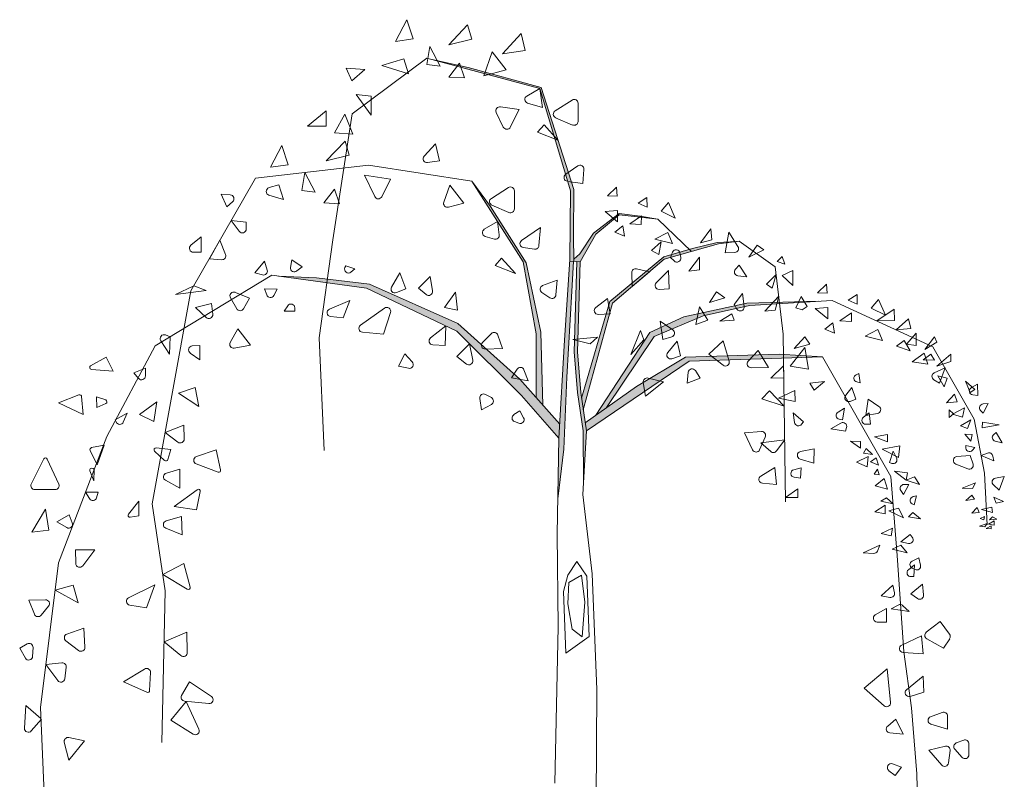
# Model space of a CAD drawing. Header units: millimetres. Extents: x 6315 to 14770, y 92 to 1587.
# Tile 11 of 12: x 6971 to 7005, y 558 to 584. Entities that reach past the tile are written whole.
import ezdxf

# ---------------------------------------------------------------- set-up
doc = ezdxf.new("R2010")
doc.units = ezdxf.units.MM
doc.layers.add('树草', color=3, linetype='Continuous', lineweight=13)

msp = doc.modelspace()

# ---------------------------------------------------------------- hatches: boundary and pattern name
at = {"layer": '树草'}
h = msp.add_hatch(color=256, dxfattribs=at)
h.paths.add_polyline_path([(6983.369, 574.863), (6981.92, 575.04), (6981.903, 574.916), (6983.272, 574.73), (6986.39, 573.247), (6988.617, 571.023), (6989.907, 569.559), (6989.934, 570.038), (6988.56, 571.584), (6986.415, 573.509)])
h.paths.add_polyline_path([(6981.92, 575.04), (6981.547, 575.086), (6980.234, 575.144), (6981.903, 574.916)])
h.paths.add_polyline_path([(6989.283, 573.209), (6988.783, 575.6), (6987.551, 577.549), (6986.898, 578.412), (6988.679, 575.632), (6989.125, 573.155), (6989.125, 570.949), (6989.348, 570.697)])
h.paths.add_polyline_path([(6990.415, 576.545), (6990.421, 578.134), (6989.297, 581.651), (6986.78, 582.333), (6985.481, 582.62), (6989.253, 581.618), (6990.302, 578.087), (6990.283, 575.718), (6990.279, 575.653), (6990.42, 575.648)])
h.paths.add_polyline_path([(6991.179, 576.593), (6991.986, 577.262), (6993.317, 577.108), (6992.708, 577.214), (6991.987, 577.299), (6991.101, 576.628), (6990.628, 575.917), (6990.42, 575.727), (6990.42, 575.648), (6990.641, 575.639)])
h.paths.add_polyline_path([(6991.762, 574.215), (6993.543, 575.727), (6994.478, 575.994), (6994.408, 576.062), (6993.527, 575.812), (6991.664, 574.269), (6990.687, 570.939), (6990.749, 570.535)])
h.paths.add_polyline_path([(6995.414, 576.261), (6996.063, 576.342), (6995.363, 576.306), (6994.512, 576.092), (6994.408, 576.062), (6994.478, 575.994)])
h.paths.add_polyline_path([(6993.19, 573.062), (6994.883, 573.774), (6996.486, 574.13), (6997.52, 574.194), (6997.514, 574.241), (6996.396, 574.21), (6994.22, 573.743), (6993.049, 573.202), (6991.185, 570.348), (6991.552, 570.607)])
h.paths.add_polyline_path([(6994.407, 572.209), (6997.653, 572.317), (6997.651, 572.443), (6997.508, 572.451), (6994.273, 572.344), (6992.59, 571.341), (6990.816, 570.087), (6990.859, 569.807)])
h.paths.add_polyline_path([(6998.864, 574.278), (6997.514, 574.241), (6997.52, 574.194)])
h.paths.add_polyline_path([(6999.003, 572.362), (6997.651, 572.443), (6997.653, 572.317)])
h = msp.add_hatch(color=256, dxfattribs=at)
h.paths.add_polyline_path([(6990.659, 571.128), (6990.55, 572.535), (6990.641, 575.639), (6990.532, 575.643), (6990.53, 575.639), (6990.439, 572.535), (6990.548, 571.128), (6990.748, 569.807), (6990.758, 568.005), (6990.859, 569.807)])
h.paths.add_polyline_path([(6990.175, 571.662), (6990.349, 574.623), (6990.413, 575.648), (6990.279, 575.653), (6990.099, 572.935), (6989.907, 569.559), (6989.866, 567.467), (6990.074, 569.174)])

# ---------------------------------------------------------------- linework, layer by layer
for p, q in [((6984.264, 583.239), (6984.663, 583.985)), ((6984.663, 583.985), (6984.878, 583.321)), ((6986.104, 583.121), (6986.758, 583.806)), ((6986.758, 583.806), (6986.903, 583.318)), ((6984.878, 583.321), (6984.264, 583.239)), ((6986.903, 583.318), (6986.104, 583.121)), ((6987.956, 582.808), (6988.61, 583.512)), ((6988.61, 583.512), (6988.745, 582.925)), ((6985.457, 583.06), (6985.349, 582.441)), ((6985.809, 582.38), (6985.457, 583.06)), ((6985.349, 582.656), (6982.778, 580.741)), ((6983.794, 582.411), (6984.551, 582.636)), ((6984.551, 582.636), (6984.715, 582.124)), ((6989.253, 581.618), (6985.349, 582.656)), ((6987.602, 582.876), (6987.317, 582.054)), ((6988.089, 582.255), (6987.602, 582.876)), ((6988.745, 582.925), (6987.956, 582.808)), ((6983.211, 582.268), (6982.566, 582.309)), ((6982.566, 582.309), (6982.76, 581.879)), ((6984.715, 582.124), (6983.794, 582.411)), ((6985.349, 582.441), (6985.809, 582.38)), ((6986.78, 582.333), (6985.481, 582.62)), ((6986.48, 582.485), (6986.106, 582.008)), ((6986.646, 581.977), (6986.48, 582.485)), ((6989.297, 581.651), (6986.78, 582.333)), ((6982.76, 581.879), (6983.211, 582.268)), ((6986.106, 582.008), (6986.646, 581.977)), ((6987.317, 582.054), (6988.089, 582.255)), ((6989.253, 581.618), (6988.798, 581.353)), ((6990.302, 578.087), (6989.253, 581.618)), ((6989.344, 580.958), (6989.253, 581.618)), ((6990.421, 578.134), (6989.297, 581.651)), ((6982.916, 581.407), (6983.431, 581.344)), ((6983.431, 580.698), (6982.916, 581.407)), ((6983.431, 581.344), (6983.431, 580.698)), ((6988.532, 580.885), (6987.889, 580.982)), ((6988.828, 581.108), (6989.344, 580.958)), ((6989.775, 580.84), (6990.361, 581.215)), ((6990.568, 581.102), (6990.568, 580.478)), ((6981.233, 580.31), (6981.879, 580.843)), ((6981.879, 580.843), (6981.879, 580.31)), ((6982.778, 580.741), (6982.112, 576.393)), ((6982.16, 580.085), (6982.526, 580.726)), ((6982.526, 580.726), (6982.801, 580.035)), ((6987.748, 580.791), (6987.989, 580.284)), ((6988.23, 580.281), (6988.532, 580.885)), ((6990.381, 580.354), (6989.795, 580.603)), ((6981.879, 580.31), (6981.233, 580.31)), ((6989.395, 580.362), (6989.173, 580.107)), ((6989.871, 579.835), (6989.395, 580.362)), ((6982.801, 580.035), (6982.16, 580.085)), ((6989.173, 580.107), (6989.871, 579.835)), ((6979.952, 578.896), (6980.351, 579.643)), ((6980.351, 579.643), (6980.566, 578.978)), ((6981.877, 579.117), (6982.53, 579.801)), ((6982.53, 579.801), (6982.676, 579.314)), ((6985.258, 579.282), (6985.651, 579.705)), ((6985.651, 579.705), (6985.786, 579.118)), ((6982.676, 579.314), (6981.877, 579.117)), ((6983.335, 578.968), (6979.438, 578.523)), ((6980.566, 578.978), (6979.952, 578.896)), ((6986.898, 578.412), (6983.335, 578.968)), ((6985.786, 579.118), (6985.376, 579.057)), ((6990.141, 578.655), (6990.56, 578.944)), ((6981.145, 578.718), (6981.037, 578.099)), ((6981.497, 578.038), (6981.145, 578.718)), ((6983.205, 578.619), (6983.554, 577.884)), ((6984.097, 578.485), (6983.205, 578.619)), ((6990.771, 578.822), (6990.728, 578.341)), ((6979.438, 578.523), (6977.211, 574.631)), ((6979.905, 578.194), (6980.239, 578.293)), ((6980.239, 578.293), (6980.402, 577.782)), ((6983.795, 577.881), (6984.097, 578.485)), ((6986.138, 578.28), (6985.935, 577.695)), ((6986.625, 577.659), (6986.138, 578.28)), ((6988.679, 575.632), (6986.898, 578.412)), ((6987.551, 577.549), (6986.898, 578.412)), ((6990.728, 578.341), (6990.199, 578.411)), ((6978.57, 577.946), (6978.254, 577.966)), ((6978.254, 577.966), (6978.448, 577.537)), ((6980.402, 577.782), (6979.904, 577.937)), ((6981.037, 578.099), (6981.497, 578.038)), ((6982.167, 578.142), (6981.794, 577.666)), ((6982.333, 577.634), (6982.167, 578.142)), ((6987.578, 577.822), (6988.164, 578.197)), ((6988.371, 578.084), (6988.371, 577.46)), ((6990.283, 575.718), (6990.302, 578.087)), ((6990.415, 576.545), (6990.421, 578.134)), ((6991.58, 577.912), (6991.894, 578.21)), ((6991.917, 577.896), (6991.58, 577.912)), ((6991.894, 578.21), (6991.917, 577.896)), ((6978.448, 577.537), (6978.649, 577.71)), ((6981.794, 577.666), (6982.333, 577.634)), ((6986.096, 577.521), (6986.625, 577.659)), ((6988.783, 575.6), (6987.551, 577.549)), ((6988.184, 577.336), (6987.598, 577.585)), ((6992.641, 577.657), (6992.945, 577.859)), ((6992.952, 577.525), (6992.641, 577.657)), ((6992.945, 577.859), (6992.952, 577.525)), ((6993.684, 577.682), (6993.431, 577.378)), ((6993.924, 577.145), (6993.684, 577.682)), ((6991.101, 576.628), (6991.987, 577.299)), ((6991.179, 576.593), (6991.986, 577.262)), ((6991.504, 577.376), (6991.933, 577.406)), ((6991.933, 577.016), (6991.504, 577.376)), ((6991.933, 577.406), (6991.933, 577.016)), ((6991.986, 577.262), (6993.317, 577.108)), ((6991.987, 577.299), (6992.708, 577.214)), ((6992.758, 577.222), (6992.354, 576.942)), ((6992.708, 577.214), (6993.317, 577.108)), ((6992.75, 576.927), (6992.758, 577.222)), ((6993.431, 577.378), (6993.924, 577.145)), ((6978.603, 577.065), (6979.119, 577.001)), ((6978.876, 576.69), (6978.603, 577.065)), ((6979.119, 577.001), (6979.119, 576.769)), ((6987.788, 577.022), (6987.333, 576.757)), ((6987.851, 576.567), (6987.788, 577.022)), ((6991.833, 576.655), (6992.113, 576.88)), ((6992.113, 576.88), (6992.167, 576.523)), ((6992.354, 576.942), (6992.75, 576.927)), ((6993.317, 577.108), (6994.478, 575.994)), ((6988.62, 576.37), (6989.275, 576.821)), ((6989.275, 576.821), (6989.22, 576.195)), ((6990.42, 575.654), (6990.415, 576.545)), ((6990.628, 575.917), (6991.101, 576.628)), ((6990.641, 575.639), (6991.179, 576.593)), ((6992.167, 576.523), (6991.833, 576.655)), ((6993.666, 576.644), (6993.222, 576.415)), ((6993.824, 576.272), (6993.666, 576.644)), ((6994.791, 576.296), (6995.151, 576.77)), ((6995.151, 576.77), (6995.18, 576.397)), ((6995.64, 575.951), (6995.77, 576.655)), ((6995.77, 576.655), (6996.086, 576.166)), ((6977.209, 576.205), (6977.567, 576.5)), ((6977.567, 576.5), (6977.567, 575.967)), ((6977.847, 575.743), (6978.213, 576.383)), ((6978.213, 576.383), (6978.408, 575.893)), ((6982.112, 576.393), (6981.634, 573.017)), ((6987.363, 576.512), (6987.68, 576.42)), ((6993.107, 576.023), (6993.438, 576.325)), ((6993.222, 576.415), (6993.824, 576.272)), ((6993.438, 576.325), (6993.352, 575.893)), ((6993.543, 575.727), (6995.414, 576.261)), ((6994.512, 576.092), (6995.363, 576.306)), ((6995.18, 576.397), (6994.791, 576.296)), ((6995.363, 576.306), (6996.063, 576.342)), ((6995.414, 576.261), (6996.126, 576.35)), ((6996.126, 576.35), (6997.373, 575.461)), ((6996.461, 575.793), (6996.748, 576.21)), ((6996.748, 576.21), (6996.979, 576.051)), ((6977.567, 575.967), (6977.295, 575.967)), ((6989.068, 576.074), (6988.679, 576.126)), ((6990.42, 575.727), (6990.628, 575.917)), ((6993.352, 575.893), (6993.107, 576.023)), ((6993.527, 575.812), (6994.512, 576.092)), ((6993.76, 575.789), (6993.827, 575.968)), ((6994.085, 575.944), (6994.114, 575.786)), ((6995.976, 575.959), (6995.64, 575.951)), ((6996.979, 576.051), (6996.461, 575.793)), ((6978.273, 575.71), (6977.847, 575.743)), ((6979.41, 575.257), (6979.749, 575.66)), ((6979.749, 575.66), (6979.843, 575.352)), ((6980.65, 575.441), (6980.687, 575.709)), ((6980.687, 575.709), (6981.043, 575.467)), ((6982.525, 575.443), (6982.555, 575.503)), ((6982.555, 575.503), (6982.871, 575.398)), ((6987.931, 575.766), (6987.709, 575.511)), ((6987.709, 575.511), (6988.407, 575.239)), ((6988.407, 575.239), (6987.931, 575.766)), ((6989.125, 573.155), (6988.679, 575.632)), ((6989.283, 573.209), (6988.783, 575.6)), ((6990.099, 572.935), (6990.283, 575.718)), ((6990.641, 575.639), (6990.279, 575.663)), ((6990.641, 575.639), (6990.279, 575.653)), ((6990.349, 574.623), (6990.413, 575.648)), ((6990.439, 572.535), (6990.53, 575.639)), ((6990.53, 575.639), (6990.532, 575.643)), ((6990.55, 572.535), (6990.641, 575.639)), ((6991.664, 574.269), (6993.527, 575.812)), ((6991.762, 574.215), (6993.543, 575.727)), ((6993.888, 575.666), (6993.76, 575.789)), ((6994.762, 575.793), (6994.388, 575.318)), ((6994.762, 575.361), (6994.762, 575.793)), ((6996.13, 575.519), (6995.998, 575.382)), ((6996.389, 575.117), (6996.13, 575.519)), ((6997.441, 575.645), (6997.608, 575.823)), ((6997.702, 575.552), (6997.441, 575.645)), ((6997.608, 575.823), (6997.702, 575.552)), ((6980.006, 575.175), (6975.972, 572.734)), ((6979.679, 575.183), (6979.41, 575.257)), ((6983.272, 574.73), (6980.006, 575.175)), ((6981.043, 575.467), (6980.87, 575.32)), ((6982.871, 575.398), (6982.733, 575.281)), ((6984.133, 574.767), (6984.419, 575.251)), ((6984.419, 575.251), (6984.626, 574.71)), ((6992.431, 574.783), (6992.42, 575.262)), ((6993.035, 575.296), (6992.431, 574.783)), ((6992.584, 575.396), (6993.035, 575.296)), ((6993.265, 574.915), (6993.683, 575.332)), ((6993.683, 575.332), (6993.712, 574.7)), ((6994.388, 575.318), (6994.762, 575.361)), ((6997.066, 574.864), (6997.403, 575.199)), ((6997.403, 575.199), (6997.264, 574.728)), ((6997.373, 575.461), (6997.641, 573.147)), ((6997.608, 575.166), (6997.973, 575.333)), ((6997.984, 574.822), (6997.608, 575.166)), ((6997.973, 575.333), (6997.984, 574.822)), ((6981.547, 575.086), (6980.234, 575.144)), ((6983.369, 574.863), (6981.547, 575.086)), ((6986.415, 573.509), (6983.369, 574.863)), ((6985.061, 574.726), (6985.462, 575.127)), ((6985.462, 575.127), (6985.545, 574.633)), ((6989.346, 574.816), (6989.852, 575)), ((6989.852, 575), (6989.804, 574.496)), ((6996.078, 575.155), (6996.389, 575.117)), ((6997.264, 574.728), (6997.066, 574.864)), ((6998.829, 574.566), (6999.143, 574.865)), ((6999.143, 574.865), (6999.166, 574.551)), ((6977.211, 574.631), (6975.875, 567.291)), ((6976.676, 574.513), (6977.314, 574.811)), ((6977.735, 574.65), (6976.676, 574.513)), ((6977.314, 574.811), (6977.735, 574.65)), ((6978.743, 574.584), (6979.227, 574.388)), ((6979.749, 574.707), (6979.825, 574.493)), ((6980.186, 574.691), (6979.749, 574.707)), ((6980.07, 574.475), (6980.186, 574.691)), ((6986.39, 573.247), (6983.272, 574.73)), ((6984.626, 574.71), (6984.3, 574.574)), ((6985.327, 574.507), (6985.061, 574.726)), ((6985.958, 574.066), (6986.336, 574.585)), ((6986.336, 574.585), (6986.406, 573.972)), ((6989.597, 574.396), (6989.319, 574.577)), ((6990.175, 571.662), (6990.349, 574.623)), ((6993.712, 574.7), (6993.366, 574.685)), ((6995.102, 574.228), (6995.339, 574.601)), ((6995.339, 574.601), (6995.633, 574.398)), ((6995.95, 574.161), (6996.243, 574.544)), ((6996.243, 574.544), (6996.298, 574.092)), ((6999.166, 574.551), (6998.829, 574.566)), ((6999.89, 574.311), (7000.193, 574.513)), ((7000.193, 574.513), (7000.201, 574.179)), ((6977.371, 574.058), (6977.917, 574.195)), ((6977.917, 574.195), (6977.963, 573.826)), ((6978.789, 574.017), (6978.575, 574.393)), ((6979.227, 574.388), (6979.024, 574.018)), ((6982.692, 574.298), (6981.993, 574.009)), ((6982.459, 573.705), (6982.692, 574.298)), ((6990.687, 570.939), (6991.664, 574.269)), ((6990.749, 570.535), (6991.762, 574.215)), ((6991.179, 574.063), (6991.587, 574.374)), ((6991.587, 574.374), (6991.679, 573.837)), ((6994.22, 573.743), (6996.396, 574.21)), ((6995.633, 574.398), (6995.102, 574.228)), ((6996.052, 574.003), (6995.95, 574.161)), ((6996.396, 574.21), (6998.864, 574.278)), ((6996.486, 574.13), (6999.337, 574.307)), ((6997.49, 574.447), (6997.014, 573.937)), ((6997.368, 573.968), (6997.49, 574.447)), ((6998.078, 574.046), (6998.27, 574.444)), ((6998.27, 574.444), (6998.477, 574.092)), ((6999.337, 574.307), (7002.81, 572.706)), ((7000.201, 574.179), (6999.89, 574.311)), ((7000.933, 574.337), (7000.68, 574.033)), ((7001.173, 573.8), (7000.933, 574.337)), ((6977.737, 573.712), (6977.371, 574.058)), ((6980.55, 574.119), (6980.428, 573.932)), ((6980.428, 573.932), (6980.8, 573.932)), ((6980.8, 573.932), (6980.797, 574.05)), ((6983.89, 574.041), (6983.062, 573.45)), ((6983.852, 573.138), (6984.096, 573.891)), ((6986.406, 573.972), (6985.958, 574.066)), ((6991.679, 573.837), (6991.265, 573.822)), ((6994.763, 574.081), (6994.628, 573.472)), ((6995.046, 573.619), (6994.763, 574.081)), ((6994.883, 573.774), (6996.486, 574.13)), ((6995.87, 573.844), (6995.464, 573.585)), ((6995.95, 573.619), (6995.87, 573.844)), ((6997.014, 573.937), (6997.368, 573.968)), ((6998.3, 573.977), (6998.078, 574.046)), ((6998.477, 574.092), (6998.3, 573.977)), ((6998.752, 574.03), (6999.182, 574.061)), ((6999.182, 573.67), (6998.752, 574.03)), ((6999.182, 574.061), (6999.182, 573.67)), ((7000.007, 573.876), (6999.603, 573.597)), ((6999.999, 573.581), (7000.007, 573.876)), ((7000.68, 574.033), (7001.173, 573.8)), ((7000.872, 573.599), (7001.474, 574)), ((7001.474, 574), (7001.488, 573.614)), ((6982.03, 573.751), (6982.459, 573.705)), ((6988.56, 571.584), (6986.415, 573.509)), ((6993.049, 573.202), (6994.22, 573.743)), ((6993.19, 573.062), (6994.883, 573.774)), ((6993.396, 573.585), (6993.834, 573.288)), ((6993.498, 572.953), (6993.396, 573.585)), ((6994.628, 573.472), (6995.046, 573.619)), ((6995.464, 573.585), (6995.95, 573.619)), ((6999.082, 573.31), (6999.362, 573.535)), ((6999.362, 573.535), (6999.416, 573.178)), ((6999.603, 573.597), (6999.999, 573.581)), ((7001.488, 573.614), (7000.872, 573.599)), ((7001.541, 573.291), (7001.975, 573.671)), ((7001.975, 573.671), (7002.047, 573.342)), ((6978.83, 573.324), (6978.566, 572.857)), ((6979.267, 572.762), (6978.83, 573.324)), ((6983.127, 573.207), (6983.852, 573.138)), ((6985.481, 573.011), (6986.011, 573.427)), ((6986.011, 573.427), (6985.982, 572.746)), ((6988.617, 571.023), (6986.39, 573.247)), ((6987.271, 572.855), (6987.578, 573.162)), ((6989.125, 570.949), (6989.125, 573.155)), ((6989.348, 570.697), (6989.283, 573.209)), ((6991.185, 570.348), (6993.049, 573.202)), ((6992.391, 572.445), (6992.719, 573.269)), ((6992.719, 573.269), (6992.843, 572.941)), ((6997.641, 573.147), (6997.73, 567.364)), ((6999.416, 573.178), (6999.082, 573.31)), ((7000.915, 573.299), (7000.471, 573.07)), ((7001.073, 572.926), (7000.915, 573.299)), ((7002.047, 573.342), (7001.541, 573.291)), ((7001.898, 572.791), (7002.229, 573.18)), ((7002.229, 573.18), (7002.229, 572.746)), ((6976.471, 572.453), (6976.171, 572.916)), ((6976.331, 573.115), (6976.497, 573.052)), ((6976.497, 573.052), (6976.471, 572.453)), ((6981.634, 573.017), (6981.813, 569.133)), ((6986.383, 572.368), (6986.826, 572.812)), ((6986.826, 572.812), (6986.932, 572.242)), ((6987.799, 573.112), (6987.964, 572.651)), ((6989.907, 569.559), (6990.099, 572.935)), ((6991.233, 573.037), (6990.387, 572.961)), ((6990.387, 572.961), (6990.981, 572.81)), ((6990.981, 572.81), (6991.233, 573.037)), ((6991.552, 570.607), (6993.19, 573.062)), ((6992.843, 572.941), (6992.391, 572.445)), ((6993.8, 573.049), (6993.498, 572.953)), ((6993.662, 572.509), (6993.993, 572.895)), ((6993.993, 572.895), (6994.103, 572.4)), ((6995.076, 572.455), (6995.572, 572.913)), ((6995.572, 572.913), (6995.781, 572.216)), ((6998.021, 572.652), (6998.388, 573.054)), ((6998.566, 572.794), (6998.021, 572.652)), ((6998.388, 573.054), (6998.566, 572.794)), ((7000.471, 573.07), (7001.073, 572.926)), ((7001.819, 572.927), (7001.553, 572.728)), ((7002.03, 572.565), (7001.819, 572.927)), ((7002.229, 572.746), (7001.898, 572.791)), ((7002.538, 572.612), (7002.862, 573.051)), ((7002.942, 572.864), (7002.538, 572.612)), ((7002.862, 573.051), (7002.942, 572.864)), ((6975.972, 572.734), (6974.308, 569.618)), ((6977.519, 572.26), (6977.186, 572.492)), ((6977.257, 572.737), (6977.519, 572.749)), ((6977.519, 572.749), (6977.519, 572.26)), ((6978.707, 572.658), (6979.267, 572.762)), ((6984.589, 572.463), (6984.377, 572.038)), ((6984.844, 572.187), (6984.589, 572.463)), ((6985.982, 572.746), (6985.556, 572.772)), ((6987.964, 572.651), (6987.372, 572.626)), ((6990.548, 571.128), (6990.439, 572.535)), ((6990.659, 571.128), (6990.55, 572.535)), ((6994.273, 572.344), (6997.508, 572.451)), ((6995.57, 572.071), (6995.076, 572.455)), ((6996.779, 572.581), (6996.44, 572.206)), ((6997.134, 571.99), (6996.779, 572.581)), ((6997.508, 572.451), (6999.003, 572.362)), ((6997.891, 572.037), (6998.388, 572.687)), ((6998.388, 572.687), (6998.519, 571.93)), ((7001.553, 572.728), (7002.03, 572.565)), ((7002.511, 572.482), (7002.1, 572.191)), ((7002.472, 572.261), (7002.743, 572.447)), ((7002.631, 572.105), (7002.511, 572.482)), ((7002.743, 572.447), (7002.867, 572.243)), ((7002.81, 572.706), (7004.236, 570.215)), ((7002.951, 572.039), (7003.426, 572.447)), ((7003.426, 572.447), (7003.426, 572.195)), ((6974.284, 572.35), (6973.75, 572.053)), ((6974.527, 571.863), (6974.284, 572.35)), ((6986.718, 572.111), (6986.383, 572.368)), ((6990.859, 569.807), (6994.407, 572.209)), ((6992.59, 571.341), (6994.273, 572.344)), ((6994.103, 572.4), (6993.809, 572.295)), ((6994.407, 572.209), (6999.003, 572.362)), ((6999.003, 572.362), (7001.356, 568.228)), ((7002.1, 572.191), (7002.631, 572.105)), ((7002.867, 572.243), (7002.472, 572.261)), ((7003.426, 572.195), (7002.951, 572.039)), ((6973.777, 571.928), (6974.527, 571.863)), ((6975.236, 571.807), (6975.642, 571.964)), ((6975.407, 571.613), (6975.236, 571.807)), ((6975.642, 571.964), (6975.642, 571.702)), ((6984.377, 572.038), (6984.716, 571.964)), ((6988.274, 571.634), (6988.462, 571.935)), ((6988.701, 571.912), (6988.847, 571.534)), ((6994.369, 571.827), (6994.333, 571.455)), ((6994.782, 571.629), (6994.616, 571.887)), ((6996.542, 571.982), (6997.134, 571.99)), ((6997.657, 572.05), (6997.217, 571.623)), ((6997.664, 571.63), (6997.657, 572.05)), ((6998.519, 571.93), (6997.891, 572.037)), ((7000.16, 571.744), (7000.252, 571.789)), ((7000.252, 571.789), (7000.305, 571.46)), ((7003.229, 571.975), (7002.859, 571.807)), ((7003.039, 571.457), (7003.229, 571.975)), ((6988.847, 571.534), (6988.274, 571.634)), ((6989.934, 570.038), (6988.56, 571.584)), ((6990.074, 569.174), (6990.175, 571.662)), ((6992.894, 571.009), (6992.82, 571.475)), ((6993.521, 571.496), (6992.894, 571.009)), ((6992.984, 571.627), (6993.521, 571.496)), ((6994.333, 571.455), (6994.782, 571.629)), ((6997.217, 571.623), (6997.664, 571.63)), ((6998.566, 571.457), (6999.075, 571.505)), ((6998.72, 571.209), (6998.566, 571.457)), ((6999.075, 571.505), (6998.72, 571.209)), ((7000.305, 571.46), (7000.184, 571.494)), ((7002.846, 571.569), (7003.039, 571.457)), ((7002.978, 571.7), (7003.298, 571.623)), ((7003.203, 571.322), (7002.978, 571.7)), ((7003.298, 571.623), (7003.203, 571.322)), ((7003.94, 571.517), (7004.092, 571.127)), ((7004.262, 571.236), (7003.94, 571.517)), ((6976.777, 571.112), (6977.356, 571.305)), ((6977.48, 570.644), (6976.777, 571.112)), ((6977.356, 571.305), (6977.48, 570.644)), ((6990.748, 569.807), (6990.548, 571.128)), ((6990.859, 569.807), (6990.659, 571.128)), ((6990.816, 570.087), (6992.59, 571.341)), ((6997.169, 571.185), (6996.909, 570.913)), ((6997.679, 570.655), (6997.169, 571.185)), ((6997.489, 570.937), (6998.045, 571.197)), ((6998.045, 571.197), (6998.057, 570.819)), ((6999.802, 571.036), (7000.018, 571.301)), ((7000.018, 571.301), (7000.156, 570.897)), ((7004.092, 571.127), (7004.262, 571.236)), ((7004.138, 571.299), (7004.35, 571.412)), ((7004.35, 571.412), (7004.363, 571.032)), ((6973.348, 571.046), (6972.64, 570.772)), ((6972.64, 570.772), (6973.487, 570.377)), ((6973.487, 570.377), (6973.44, 570.988)), ((6974.27, 570.872), (6973.955, 570.984)), ((6973.955, 570.984), (6973.964, 570.614)), ((6973.964, 570.614), (6974.274, 570.747)), ((6976.033, 570.809), (6975.44, 570.368)), ((6975.936, 570.134), (6976.033, 570.809)), ((6987.175, 570.927), (6987.232, 570.529)), ((6987.579, 570.954), (6987.372, 571.064)), ((6989.907, 569.559), (6988.617, 571.023)), ((6996.909, 570.913), (6997.679, 570.655)), ((6998.057, 570.819), (6997.489, 570.937)), ((7000.156, 570.897), (6999.951, 570.824)), ((7000.493, 570.336), (7000.582, 570.897)), ((7000.582, 570.897), (7000.951, 570.649)), ((7003.282, 570.774), (7003.551, 571.07)), ((7003.643, 570.811), (7003.282, 570.774)), ((7003.551, 571.07), (7003.643, 570.811)), ((7004.363, 571.032), (7004.19, 571.047)), ((7004.544, 570.735), (7004.722, 570.747)), ((7004.722, 570.747), (7004.544, 570.418)), ((6974.602, 570.189), (6975.009, 570.42)), ((6975.009, 570.42), (6974.877, 570.111)), ((6987.232, 570.529), (6987.579, 570.717)), ((6988.56, 570.499), (6988.352, 570.366)), ((6988.691, 570.258), (6988.56, 570.499)), ((6997.986, 570.428), (6998.341, 570.121)), ((6998.04, 570.093), (6997.986, 570.428)), ((6999.763, 570.589), (6999.538, 570.456)), ((6999.689, 570.185), (6999.763, 570.589)), ((7000.413, 570.274), (7000.614, 570.43)), ((7000.898, 570.405), (7000.493, 570.336)), ((7000.614, 570.43), (7000.656, 570.037)), ((7003.52, 570.393), (7003.373, 570.53)), ((7003.373, 570.53), (7003.373, 570.263)), ((7003.901, 570.596), (7003.493, 570.379)), ((7003.831, 570.282), (7003.901, 570.596)), ((7004.544, 570.418), (7004.457, 570.507)), ((6974.627, 570.119), (6974.602, 570.189)), ((6975.44, 570.368), (6975.936, 570.134)), ((6988.375, 570.127), (6988.524, 570.069)), ((6998.341, 570.121), (6998.283, 570.038)), ((6999.638, 570.077), (6999.295, 569.877)), ((6999.578, 570.209), (6999.689, 570.185)), ((7003.373, 570.263), (7003.52, 570.393)), ((7003.493, 570.379), (7003.831, 570.282)), ((7004.117, 570.183), (7003.767, 569.976)), ((7004.003, 569.883), (7004.117, 570.183)), ((7004.236, 570.215), (7004.592, 568.347)), ((7004.524, 570.105), (7004.51, 569.912)), ((7005.103, 570.019), (7004.524, 570.105)), ((6976.323, 569.752), (6976.962, 570.005)), ((6976.762, 569.416), (6976.323, 569.752)), ((6976.962, 570.005), (6976.978, 569.528)), ((6990.736, 567.608), (6990.859, 569.807)), ((6990.758, 568.005), (6990.748, 569.807)), ((6996.895, 569.782), (6996.312, 569.739)), ((6996.312, 569.739), (6996.59, 569.152)), ((6999.295, 569.877), (6999.795, 569.792)), ((6999.795, 569.792), (6999.834, 569.922)), ((7000.656, 570.037), (7000.498, 570.034)), ((7003.767, 569.976), (7004.003, 569.883)), ((7004.51, 569.912), (7005.103, 570.019)), ((7004.911, 569.687), (7004.989, 569.747)), ((7004.989, 569.747), (7005.196, 569.39)), ((6974.308, 569.618), (6972.645, 565.256)), ((6989.842, 566.249), (6989.907, 569.559)), ((6996.834, 569.155), (6997.028, 569.593)), ((6997.697, 569.501), (6996.88, 569.395)), ((6996.88, 569.395), (6997.217, 569.092)), ((6997.416, 569.113), (6997.697, 569.501)), ((6999.965, 569.452), (7000.316, 569.208)), ((7000.316, 569.442), (6999.965, 569.452)), ((7000.316, 569.208), (7000.316, 569.442)), ((7000.794, 569.601), (7001.241, 569.686)), ((7001.241, 569.431), (7000.794, 569.601)), ((7001.241, 569.686), (7001.241, 569.431)), ((7003.91, 569.69), (7004.167, 569.676)), ((7004.124, 569.448), (7003.91, 569.69)), ((7004.167, 569.676), (7004.124, 569.448)), ((7005.196, 569.39), (7004.961, 569.451)), ((6973.976, 568.636), (6973.733, 569.133)), ((6973.78, 569.228), (6974.215, 569.315)), ((6974.215, 569.315), (6973.976, 568.636)), ((6976.304, 568.786), (6975.958, 569.104)), ((6976.012, 569.22), (6976.519, 569.162)), ((6976.519, 569.162), (6976.414, 568.816)), ((6977.398, 568.918), (6978.083, 569.155)), ((6978.083, 569.155), (6978.236, 568.459)), ((6990.074, 569.174), (6989.866, 567.467)), ((6998.244, 569.094), (6998.718, 569.186)), ((6998.718, 569.186), (6998.703, 568.693)), ((7000.507, 569.197), (7000.412, 569.038)), ((7000.73, 568.995), (7000.507, 569.197)), ((7001.06, 569.176), (7001.666, 569.293)), ((7001.624, 568.889), (7001.06, 569.176)), ((7001.318, 568.713), (7001.436, 569.102)), ((7001.436, 569.102), (7001.557, 568.876)), ((7001.666, 569.293), (7001.624, 568.889)), ((7003.943, 569.25), (7003.951, 569.297)), ((7003.951, 569.297), (7004.257, 569.229)), ((7004.257, 569.229), (7004.176, 569.138)), ((6972.133, 568.838), (6971.701, 567.974)), ((6972.651, 567.97), (6972.254, 568.836)), ((6998.703, 568.693), (6998.231, 568.833)), ((7000.574, 568.928), (7000.171, 568.727)), ((7000.171, 568.727), (7000.547, 568.567)), ((7000.412, 569.038), (7000.73, 568.995)), ((7000.547, 568.567), (7000.574, 568.928)), ((7000.852, 568.873), (7000.658, 568.741)), ((7000.658, 568.741), (7000.929, 568.623)), ((7000.929, 568.623), (7000.852, 568.873)), ((7001.393, 568.686), (7001.318, 568.713)), ((7004.099, 568.956), (7003.642, 568.919)), ((7004.195, 568.658), (7004.099, 568.956)), ((7004.476, 568.952), (7004.699, 569.041)), ((7004.911, 568.771), (7004.476, 568.952)), ((7004.881, 568.94), (7004.911, 568.771)), ((6973.728, 568.43), (6973.865, 568.087)), ((6973.871, 568.471), (6973.836, 568.504)), ((6973.865, 568.087), (6973.871, 568.471)), ((6976.363, 568.349), (6976.83, 568.483)), ((6976.83, 568.483), (6976.83, 567.827)), ((6978.146, 568.382), (6977.394, 568.665)), ((6997.355, 568.547), (6996.87, 568.248)), ((6997.42, 567.952), (6997.355, 568.547)), ((6998.011, 568.468), (6998.264, 568.536)), ((6998.264, 568.536), (6998.243, 568.179)), ((7000.901, 568.484), (7000.783, 568.31)), ((7000.957, 568.289), (7000.901, 568.484)), ((7001.485, 568.421), (7001.937, 568.359)), ((7001.888, 568.109), (7001.485, 568.421)), ((7003.602, 568.661), (7004.017, 568.492)), ((6976.83, 567.827), (6976.335, 568.103)), ((6998.243, 568.179), (6998.03, 568.205)), ((7000.783, 568.31), (7000.957, 568.289)), ((7001.13, 568.167), (7000.819, 567.907)), ((7001.249, 567.801), (7001.13, 568.167)), ((7001.356, 568.228), (7001.583, 565.506)), ((7001.937, 568.359), (7001.888, 568.109)), ((7001.888, 568.109), (7002.18, 568.224)), ((7002.349, 567.956), (7001.888, 568.109)), ((7002.18, 568.224), (7002.349, 567.956)), ((7004.592, 568.347), (7004.681, 566.567)), ((7004.966, 568.174), (7005.275, 568.23)), ((7005.275, 568.23), (7005.094, 567.757)), ((6971.821, 567.78), (6972.529, 567.78)), ((6973.573, 567.69), (6974.012, 567.689)), ((6973.713, 567.471), (6973.573, 567.69)), ((6974.012, 567.689), (6973.954, 567.503)), ((6977.426, 567.779), (6976.628, 567.203)), ((6977.405, 567.083), (6977.531, 567.712)), ((6996.928, 568), (6997.42, 567.952)), ((6997.727, 567.511), (6998.155, 567.812)), ((6998.155, 567.812), (6998.155, 567.509)), ((7000.819, 567.907), (7001.249, 567.801)), ((7001.799, 567.611), (7001.704, 567.747)), ((7001.976, 567.956), (7001.799, 567.611)), ((7001.816, 567.959), (7001.976, 567.956)), ((7004.276, 568.015), (7003.819, 567.834)), ((7003.819, 567.834), (7004.172, 567.817)), ((7004.172, 567.817), (7004.276, 568.015)), ((7005.094, 567.757), (7004.897, 567.945)), ((6975.418, 567.382), (6975.055, 566.937)), ((6975.418, 566.879), (6975.418, 567.382)), ((6991.049, 564.882), (6990.736, 567.608)), ((6998.155, 567.509), (6997.727, 567.511)), ((7001.207, 567.498), (7001.017, 567.378)), ((7001.017, 567.378), (7001.435, 567.286)), ((7001.435, 567.286), (7001.207, 567.498)), ((7002.129, 567.538), (7002.251, 567.569)), ((7002.251, 567.569), (7002.166, 567.252)), ((7003.948, 567.404), (7004.155, 567.593)), ((7004.241, 567.447), (7003.948, 567.404)), ((7004.155, 567.593), (7004.241, 567.447)), ((7004.913, 567.516), (7004.991, 567.309)), ((7004.913, 567.516), (7005.249, 567.369)), ((7004.991, 567.309), (7005.249, 567.369)), ((6972.193, 567.103), (6971.725, 566.308)), ((6972.31, 566.378), (6972.193, 567.103)), ((6975.875, 567.291), (6976.32, 564.288)), ((6976.628, 567.203), (6977.405, 567.083)), ((7001.17, 567.242), (7000.81, 567.02)), ((7000.81, 567.02), (7001.164, 566.948)), ((7001.164, 566.948), (7001.17, 567.242)), ((7001.295, 567.046), (7001.622, 567.138)), ((7001.792, 566.811), (7001.295, 567.046)), ((7001.622, 567.138), (7001.792, 566.811)), ((7002.166, 567.252), (7002.096, 567.29)), ((7004.158, 566.972), (7004.337, 567.163)), ((7004.337, 567.163), (7004.412, 566.995)), ((7004.49, 567.093), (7004.84, 567.18)), ((7004.871, 566.987), (7004.49, 567.093)), ((7004.84, 567.18), (7004.871, 566.987)), ((6972.579, 566.673), (6973.004, 566.914)), ((6972.925, 566.471), (6972.579, 566.673)), ((6973.004, 566.914), (6973.117, 566.639)), ((6975.119, 566.828), (6975.418, 566.879)), ((6976.356, 566.702), (6976.883, 566.857)), ((6976.883, 566.857), (6976.909, 566.227)), ((7002.119, 566.987), (7001.975, 566.837)), ((7001.975, 566.837), (7002.387, 566.778)), ((7002.387, 566.778), (7002.119, 566.987)), ((7004.412, 566.995), (7004.158, 566.972)), ((7004.588, 566.853), (7004.447, 566.784)), ((7004.447, 566.784), (7004.566, 566.741)), ((7004.566, 566.741), (7004.588, 566.853)), ((7004.734, 566.594), (7004.923, 566.706)), ((7004.769, 566.739), (7004.867, 566.845)), ((7005.012, 566.759), (7004.769, 566.739)), ((7004.867, 566.845), (7005.012, 566.759)), ((7004.923, 566.706), (7004.926, 566.555)), ((6971.725, 566.308), (6972.31, 566.378)), ((6976.909, 566.227), (6976.345, 566.448)), ((7001.416, 566.449), (7001.031, 566.27)), ((7001.369, 566.184), (7001.416, 566.449)), ((7004.679, 566.618), (7004.42, 566.523)), ((7004.42, 566.523), (7004.607, 566.502)), ((7004.607, 566.502), (7004.679, 566.618)), ((7004.645, 566.437), (7004.817, 566.535)), ((7004.82, 566.434), (7004.645, 566.437)), ((7004.926, 566.555), (7004.734, 566.594)), ((7004.817, 566.535), (7004.82, 566.434)), ((6989.885, 563.045), (6989.842, 566.249)), ((7001.031, 566.27), (7001.369, 566.184)), ((7002.026, 566.23), (7001.701, 565.978)), ((7002.101, 566.142), (7002.026, 566.23)), ((6973.227, 565.709), (6973.899, 565.709)), ((6973.235, 565.235), (6973.227, 565.709)), ((6973.899, 565.709), (6973.476, 565.156)), ((7000.985, 565.866), (7000.407, 565.6)), ((7000.896, 565.66), (7000.985, 565.866)), ((7001.403, 565.733), (7001.701, 565.866)), ((7001.927, 565.6), (7001.403, 565.733)), ((7001.701, 565.978), (7001.972, 565.923)), ((7001.701, 565.866), (7001.927, 565.6)), ((7000.407, 565.6), (7000.765, 565.579)), ((7001.583, 565.506), (7001.814, 562.186)), ((7002.096, 565.317), (7002.331, 565.426)), ((7002.331, 565.426), (7002.386, 565.172)), ((6972.645, 565.256), (6972.021, 560.27)), ((6976.236, 564.852), (6976.962, 565.23)), ((6976.962, 565.23), (6977.181, 564.42)), ((6990.211, 564.834), (6990.525, 565.303)), ((6990.525, 565.303), (6990.869, 564.798)), ((7002.181, 565.191), (7001.967, 565.018)), ((7002.194, 565.024), (7002.092, 565.075)), ((7002.153, 564.786), (7002.181, 565.191)), ((6977.081, 564.345), (6976.236, 564.852)), ((6990.062, 564.263), (6990.211, 564.834)), ((6990.255, 564.577), (6990.682, 564.834)), ((6990.682, 564.834), (6990.804, 563.9)), ((6990.869, 564.798), (6990.949, 562.716)), ((6991.219, 560.884), (6991.049, 564.882)), ((7002.061, 564.78), (7002.153, 564.786)), ((6972.526, 564.311), (6973.145, 564.49)), ((6973.315, 563.874), (6972.526, 564.311)), ((6973.145, 564.49), (6973.315, 563.874)), ((6975.964, 564.495), (6975.059, 564.053)), ((6975.675, 563.708), (6975.964, 564.495)), ((6990.214, 563.839), (6990.255, 564.577)), ((7001.03, 564.119), (7001.424, 564.485)), ((7001.424, 564.485), (7001.485, 564.225)), ((7002.047, 564.187), (7002.454, 564.525)), ((7002.454, 564.525), (7002.492, 564.15)), ((6972.191, 563.981), (6971.619, 563.966)), ((6971.619, 563.966), (6971.812, 563.484)), ((6976.32, 564.288), (6976.209, 559.061)), ((6990.15, 562.142), (6990.062, 564.263)), ((7001.329, 564.063), (7001.03, 564.119)), ((7002.283, 564.025), (7002.047, 564.187)), ((6972.041, 563.448), (6972.299, 563.762)), ((6975.098, 563.799), (6975.675, 563.708)), ((6990.37, 562.966), (6990.214, 563.839)), ((6990.804, 563.9), (6990.709, 562.702)), ((7001.207, 563.686), (7000.823, 563.462)), ((7001.207, 563.211), (7001.207, 563.686)), ((7001.369, 563.672), (7001.615, 563.802)), ((7001.993, 563.577), (7001.369, 563.672)), ((7001.768, 563.782), (7001.993, 563.577)), ((6972.932, 562.8), (6973.519, 563.001)), ((6973.519, 563.001), (6973.551, 562.346)), ((6989.761, 557.656), (6989.885, 563.045)), ((6990.709, 562.702), (6990.37, 562.966)), ((7000.891, 563.211), (7001.207, 563.211)), ((7002.581, 562.86), (7003.058, 563.236)), ((7003.058, 563.236), (7003.386, 562.793)), ((6976.283, 562.53), (6977.067, 562.868)), ((6977.067, 562.868), (6977.085, 562.164)), ((6990.949, 562.716), (6990.15, 562.142)), ((7001.735, 562.421), (7002.423, 562.736)), ((7002.423, 562.736), (7002.481, 562.121)), ((7003.173, 562.313), (7002.598, 562.637)), ((7003.39, 562.638), (7003.173, 562.313)), ((6971.302, 562.318), (6971.564, 562.461)), ((6971.497, 561.972), (6971.302, 562.318)), ((6971.763, 562.337), (6971.748, 562.031)), ((6973.336, 562.232), (6972.895, 562.566)), ((6976.866, 562.056), (6976.283, 562.53)), ((7002.481, 562.121), (7001.783, 562.164)), ((7001.814, 562.186), (7002.077, 560.256)), ((6972.206, 561.748), (6972.76, 561.806)), ((6972.613, 561.196), (6972.206, 561.748)), ((6972.907, 561.654), (6972.855, 561.258)), ((6975.613, 561.593), (6974.888, 561.156)), ((7001.23, 561.602), (7000.441, 560.929)), ((7001.349, 560.442), (7001.23, 561.602)), ((6975.786, 560.849), (6975.817, 561.471)), ((7001.901, 560.882), (7002.481, 561.352)), ((7002.481, 561.352), (7002.5, 560.794)), ((6974.888, 561.156), (6975.691, 560.791)), ((6977.161, 561.156), (6976.89, 560.687)), ((6977.917, 560.645), (6977.161, 561.156)), ((7000.441, 560.929), (7001.127, 560.327)), ((6991.187, 556.036), (6991.219, 560.884)), ((7002.5, 560.794), (7002.025, 560.649)), ((6971.514, 560.339), (6971.467, 559.556)), ((6972.037, 559.885), (6971.514, 560.339)), ((6972.021, 560.27), (6972.229, 555.284)), ((6976.522, 559.832), (6977.048, 560.48)), ((6976.993, 560.486), (6977.828, 560.4)), ((6977.048, 560.48), (6977.484, 559.518)), ((7002.077, 560.256), (7002.253, 557.975)), ((7002.732, 559.95), (7003.132, 560.097)), ((7003.313, 559.971), (7003.313, 559.52)), ((6971.703, 559.459), (6972.057, 559.867)), ((6977.29, 559.349), (6976.522, 559.832)), ((7001.537, 559.871), (7001.251, 559.627)), ((7001.791, 559.345), (7001.537, 559.871)), ((7003.313, 559.52), (7002.739, 559.696)), ((6973.001, 559.232), (6973.542, 559.114)), ((7001.325, 559.391), (7001.791, 559.345)), ((6973, 558.454), (6972.842, 559.067)), ((6973.542, 559.114), (6973, 558.454)), ((7002.669, 558.799), (7003.242, 558.931)), ((7003.617, 559.044), (7003.873, 559.14)), ((7004.055, 559.014), (7004.055, 558.638)), ((7003.116, 558.284), (7002.669, 558.799)), ((7003.406, 558.783), (7003.351, 558.355)), ((7003.821, 558.547), (7003.565, 558.827)), ((7001.421, 558.323), (7001.732, 558.205)), ((7001.732, 558.205), (7001.515, 557.928)), ((7001.515, 557.928), (7001.294, 558.089)), ((7002.253, 557.975), (7002.341, 554.378))]:
    msp.add_line(p, q, dxfattribs=at)
for centre, major_axis, start_param, end_param in [((6988.865, 581.237), (0.095, 0.095), 1.311797, 3.643404), ((6987.869, 580.849), (-0.095, 0.095), -0.935312, 1.228067), ((6990.434, 581.102), (-0.095, 0.095), 3.926991, 6.0678), ((6989.848, 580.727), (-0.095, 0.095), -0.215386, 1.954252), ((6988.11, 580.341), (0.095, 0.095), 2.798863, 5.03383), ((6990.434, 580.478), (-0.095, 0.095), 1.954252, 3.926991), ((6985.356, 579.19), (0.095, 0.095), 1.607431, 4.074725), ((6990.637, 578.834), (0.095, 0.095), 5.409062, 7.671667), ((6990.217, 578.545), (0.095, 0.095), 1.388482, 3.794611), ((6988.236, 578.084), (-0.095, 0.095), 3.926991, 6.0678), ((6978.561, 577.812), (0.095, 0.095), 4.638971, 7.005228), ((6979.943, 578.065), (-0.095, 0.095), -0.496634, 2.054793), ((6983.675, 577.941), (-0.095, 0.095), 1.228067, 3.463033), ((6986.062, 577.651), (0.095, 0.095), 2.022006, 4.181985), ((6987.65, 577.709), (-0.095, 0.095), -0.215386, 1.954252), ((6988.236, 577.46), (-0.095, 0.095), 1.954252, 3.926991), ((6978.984, 576.769), (-0.095, 0.095), 1.413462, 3.926991), ((6987.401, 576.641), (-0.095, 0.095), -0.258999, 2.072608), ((6987.718, 576.549), (-0.095, 0.095), 2.072608, 4.064069), ((6977.295, 576.102), (-0.095, 0.095), -0.095977, 2.356194), ((6988.696, 576.259), (0.095, 0.095), 1.388482, 3.794611), ((6989.086, 576.207), (-0.095, 0.095), 2.223815, 3.838266), ((6978.284, 575.844), (0.095, 0.095), 3.848896, 5.876931), ((6993.953, 575.921), (0.095, 0.095), 5.674157, 8.279083), ((6995.973, 576.094), (0.095, 0.095), 3.951972, 6.071578), ((6993.981, 575.762), (-0.095, 0.095), 1.586063, 4.10336), ((6979.714, 575.313), (0.095, 0.095), 3.659556, 5.792257), ((6980.783, 575.423), (0.095, 0.095), 2.218236, 4.629107), ((6982.646, 575.384), (0.095, 0.095), 1.901558, 4.628181), ((6992.555, 575.265), (0.095, 0.095), 0.566847, 2.378409), ((6996.095, 575.289), (-0.095, 0.095), 0.021833, 2.231933), ((6993.36, 574.82), (-0.095, 0.095), -0.000384, 2.397808), ((6978.692, 574.46), (-0.095, 0.095), -1.170284, 1.302215), ((6979.952, 574.538), (-0.095, 0.095), 1.126625, 3.436711), ((6984.248, 574.698), (0.095, 0.095), 1.822027, 4.322161), ((6985.412, 574.611), (0.095, 0.095), 3.236922, 5.663057), ((6989.392, 574.689), (-0.095, 0.095), -0.436875, 1.780174), ((6989.67, 574.509), (-0.095, 0.095), 1.780174, 3.831964), ((6980.662, 574.046), (0.095, 0.095), 5.52721, 8.064724), ((6977.829, 573.809), (-0.095, 0.095), 1.598695, 4.049542), ((6978.906, 574.083), (0.095, 0.095), 2.873012, 4.995372), ((6982.044, 573.885), (0.095, 0.095), 1.176826, 3.819385), ((6983.968, 573.932), (0.095, 0.095), 5.184058, 7.688435), ((6991.26, 573.956), (-0.095, 0.095), -0.134184, 2.392475), ((6996.164, 574.076), (-0.095, 0.095), 1.361514, 4.04738), ((6976.283, 572.989), (0.095, 0.095), 0.421251, 2.931436), ((6983.14, 573.341), (-0.095, 0.095), -0.165547, 2.261316), ((6987.673, 573.067), (-0.095, 0.095), 4.270255, 6.283119), ((6993.759, 573.177), (0.095, 0.095), 4.23647, 6.473158), ((6978.683, 572.791), (0.095, 0.095), 1.841417, 4.109963), ((6985.564, 572.906), (0.095, 0.095), 1.451099, 3.866503), ((6987.366, 572.76), (-0.095, 0.095), -0.000066, 2.399623), ((6977.263, 572.603), (0.095, 0.095), 0.832366, 3.316933), ((6993.764, 572.421), (-0.095, 0.095), 0.076396, 2.698976), ((6984.745, 572.096), (0.095, 0.095), 3.711792, 6.241922), ((6986.8, 572.218), (0.095, 0.095), 3.27167, 5.682343), ((6995.652, 572.177), (0.095, 0.095), 3.266317, 5.789451), ((6996.54, 572.116), (0.095, 0.095), 1.621915, 3.940137), ((6973.783, 571.995), (-0.0475, 0.0475), -0.278997, 2.270267), ((6988.576, 571.863), (0.095, 0.095), 5.8664, 8.080431), ((6994.503, 571.813), (-0.095, 0.095), 4.502161, 6.970657), ((7002.914, 571.685), (0.095, 0.095), 1.21044, 3.39925), ((6975.508, 571.702), (-0.095, 0.095), 1.510648, 3.926991), ((6992.953, 571.496), (0.095, 0.095), 0.546981, 2.51291), ((7000.22, 571.623), (-0.095, 0.095), -0.322055, 2.084252), ((6987.309, 570.946), (-0.095, 0.095), -1.276886, 0.927404), ((7004.201, 571.18), (-0.095, 0.095), -0.295912, 2.269757), ((6973.373, 570.983), (0.0475, 0.0475), 5.574627, 7.437019), ((6974.247, 570.808), (-0.0475, 0.0475), 2.760247, 5.155816), ((6987.515, 570.835), (0.095, 0.095), 4.423089, 6.577095), ((6999.906, 570.951), (0.095, 0.095), 1.670994, 4.267725), ((6999.606, 570.34), (0.095, 0.095), 1.319451, 3.716056), ((7000.876, 570.538), (-0.095, 0.095), 2.524269, 4.906369), ((7004.553, 570.601), (0.095, 0.095), 0.851372, 3.12882), ((6974.754, 570.164), (-0.095, 0.095), 1.12129, 3.523598), ((6988.424, 570.252), (-0.095, 0.095), -0.215711, 1.981977), ((6988.573, 570.194), (0.095, 0.095), 3.552773, 5.996962), ((6998.172, 570.115), (0.095, 0.095), 2.515669, 4.886693), ((6999.705, 569.961), (0.095, 0.095), 5.203979, 7.596321), ((7000.495, 570.168), (-0.095, 0.095), -0.126142, 2.375043), ((6996.905, 569.648), (0.095, 0.095), 5.080799, 7.142467), ((6976.844, 569.523), (-0.095, 0.095), 1.704665, 3.961485), ((7004.994, 569.581), (0.095, 0.095), 1.447754, 3.67549), ((6973.793, 569.162), (0.0475, 0.0475), 0.983413, 2.812586), ((6976.004, 569.154), (-0.0475, 0.0475), -0.900771, 1.61227), ((6996.711, 569.21), (0.095, 0.095), 2.798868, 5.080799), ((6997.307, 569.192), (-0.095, 0.095), 1.623767, 3.300278), ((6998.269, 568.962), (-0.095, 0.095), -0.594227, 2.067452), ((7004.076, 569.227), (0.095, 0.095), 2.190924, 4.77315), ((7004.748, 568.916), (0.095, 0.095), 5.675516, 7.44854), ((6972.193, 568.808), (-0.0475, 0.0475), 4.357046, 6.604628), ((6976.35, 568.835), (-0.0475, 0.0475), 1.61227, 3.632541), ((6977.442, 568.791), (-0.095, 0.095), -0.452392, 1.995883), ((7001.438, 568.813), (0.095, 0.095), 3.579846, 5.98739), ((7003.653, 568.785), (-0.095, 0.095), -0.705633, 1.970123), ((6973.79, 568.455), (-0.0475, 0.0475), -1.539201, 1.166169), ((6978.17, 568.445), (-0.0475, 0.0475), 1.995883, 4.143236), ((6998.046, 568.338), (0.095, 0.095), 1.049467, 3.807179), ((7004.067, 568.617), (-0.095, 0.095), 1.970123, 4.238209), ((6976.4, 568.22), (-0.095, 0.095), -0.506255, 1.849403), ((6996.941, 568.134), (0.095, 0.095), 1.338904, 3.829811), ((7004.99, 568.042), (-0.095, 0.095), -0.605684, 1.59391), ((6971.821, 567.914), (0.095, 0.095), 1.892239, 3.926991), ((6972.529, 567.914), (0.095, 0.095), 3.926991, 5.927843), ((6977.465, 567.725), (-0.0475, 0.0475), 3.729448, 6.123684), ((7001.814, 567.824), (-0.095, 0.095), -0.802056, 1.396479), ((6973.826, 567.543), (-0.095, 0.095), 1.351163, 3.626991), ((7002.162, 567.408), (0.095, 0.095), 1.0302, 3.418584), ((6975.107, 566.894), (0.0475, 0.0475), 1.672625, 4.096637), ((6976.394, 566.573), (0.095, 0.095), 1.070546, 3.553671), ((6972.993, 566.587), (0.095, 0.095), 3.399256, 5.887772), ((7001.999, 566.055), (0.095, 0.095), 3.725822, 6.199646), ((7000.772, 565.714), (-0.095, 0.095), 2.297483, 3.51908), ((7002.152, 565.195), (-0.095, 0.095), -0.353285, 1.892856), ((6973.37, 565.237), (0.095, 0.095), 2.37439, 4.845242), ((7002.052, 564.914), (0.095, 0.095), 1.463867, 3.993994), ((7002.254, 565.144), (-0.095, 0.095), 1.892856, 4.138241), ((6977.116, 564.403), (0.0475, 0.0475), 3.386185, 5.761944), ((6972.195, 563.847), (-0.095, 0.095), 3.238103, 5.52389), ((6975.119, 563.932), (0.095, 0.095), 1.240545, 3.770511), ((7001.354, 564.195), (-0.095, 0.095), 2.169356, 4.158251), ((7002.359, 564.136), (0.095, 0.095), 3.326274, 5.599546), ((7001.678, 563.683), (0.095, 0.095), 0.045888, 1.271058), ((6971.937, 563.534), (0.095, 0.095), 2.736966, 4.808899), ((7000.891, 563.346), (-0.095, 0.095), -0.25766, 2.356194), ((6972.976, 562.673), (-0.095, 0.095), -0.455339, 1.708751), ((7002.664, 562.754), (0.095, 0.095), 1.452334, 3.413716), ((7003.278, 562.713), (-0.095, 0.095), 3.338634, 4.564913), ((6971.628, 562.344), (-0.095, 0.095), 3.88048, 6.000309), ((6973.417, 562.339), (0.095, 0.095), 3.279548, 5.54778), ((7001.791, 562.298), (0.095, 0.095), 1.215431, 3.864621), ((6971.614, 562.038), (-0.095, 0.095), 1.298119, 3.88048), ((6976.951, 562.16), (0.095, 0.095), 3.244478, 5.524116), ((6972.774, 561.672), (0.095, 0.095), 5.366858, 7.17122), ((6975.683, 561.478), (-0.095, 0.095), 3.876992, 6.040398), ((6972.721, 561.276), (-0.095, 0.095), 1.421053, 3.796062), ((6975.719, 560.853), (0.0475, 0.0475), 3.500657, 5.447788), ((6977.007, 560.62), (-0.095, 0.095), 0.263227, 2.253543), ((6977.842, 560.534), (0.095, 0.095), 3.824339, 6.474728), ((7001.985, 560.778), (0.095, 0.095), 1.46604, 4.222892), ((7001.215, 560.429), (-0.095, 0.095), 1.636306, 4.029276), ((7002.779, 559.824), (-0.095, 0.095), -0.433604, 2.059343), ((7003.179, 559.971), (0.095, 0.095), 5.497787, 7.420377), ((6971.602, 559.548), (-0.095, 0.095), 0.725426, 3.212024), ((7001.338, 559.525), (-0.095, 0.095), -0.08021, 2.256601), ((6972.972, 559.101), (-0.095, 0.095), -1.000597, 1.037274), ((6977.362, 559.462), (0.095, 0.095), 3.365846, 5.923551), ((7003.272, 558.8), (-0.095, 0.095), 3.799919, 5.724415), ((7003.664, 558.918), (-0.095, 0.095), -0.426877, 1.526435), ((7003.92, 559.014), (0.095, 0.095), 5.497787, 7.427104), ((7003.92, 558.638), (-0.095, 0.095), 1.526435, 3.926991), ((7001.373, 558.198), (-0.095, 0.095), -1.149122, 1.725484), ((7003.218, 558.372), (0.095, 0.095), 3.071669, 5.370716)]:
    msp.add_ellipse(centre, major_axis=major_axis, ratio=1, start_param=start_param, end_param=end_param, dxfattribs=at)

doc.saveas('drawing.dxf')
